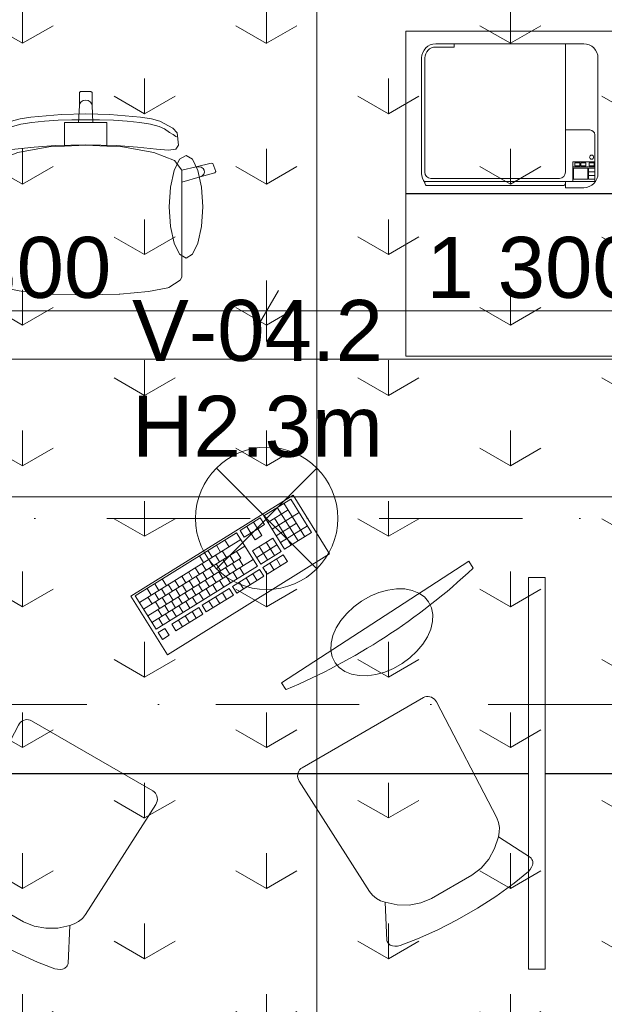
# Model space of a CAD drawing. Header units: millimetres. Extents: x -2532 to 181134, y -4151 to 53885.
# Tile 50 of 165: x 11993 to 13432, y 10108 to 12529. Entities that reach past the tile are written whole.
import ezdxf
from ezdxf.enums import TextEntityAlignment as Align

# ---------------------------------------------------------------- set-up
doc = ezdxf.new("R2010")
doc.units = ezdxf.units.MM
doc.header["$MEASUREMENT"] = 0
doc.linetypes.add('Dot & Dashed', pattern=[670.277762, 352.777767, -176.388884, 0, -141.111112])
for name, color, linetype in [('AR - Mööbel', 7, 'Continuous'), ('AR - Teljed', 7, 'Continuous'), ('New_SA - ripplaed', 7, 'Continuous'), ('SA - tähistused - valgustus', 7, 'Continuous'), ('SA - valgustid', 7, 'Continuous')]:
    doc.layers.add(name, color=color, linetype=linetype)
for name, color, linetype, lineweight in [('AR - Mööbel_Pen_No__221', 252, 'Continuous', 13), ('AR - Mööbel_Pen_No__4', 8, 'Continuous', 13), ('AR - Teljed_Pen_No__4', 8, 'Continuous', 13), ('New_SA - ripplaed_Pen_No__207', 5, 'Continuous', 9), ('SA - tähistused - valgustus_Pen_No__105', 30, 'Continuous', 5), ('SA - valgustid_Pen_No__105', 30, 'Continuous', 5)]:
    doc.layers.add(name, color=color, linetype=linetype, lineweight=lineweight)
doc.styles.add('GENERATED_STYLE_1', font='txt')
doc.styles.add('GENERATED_STYLE_3', font='txt')
doc.dimstyles.new('GENERATED_STYLE__2', dxfattribs={"dimtxt": 150, "dimasz": 76, "dimexe": 0.18, "dimexo": 0.0625, "dimgap": 0.09, "dimtad": 1, "dimtih": 1, "dimtoh": 1, "dimdec": 0, "dimzin": 0, "dimdsep": 46, "dimtxsty": 'GENERATED_STYLE_3', "dimblk": 'ARROWHEAD_2', "dimblk1": 'ARROWHEAD_2', "dimblk2": 'ARROWHEAD_2', "dimcen": 0.09, "dimse1": 1, "dimse2": 1, "dimclrd": 256, "dimclre": 256, "dimclrt": 256, "dimadec": 0, "dimazin": 0, "dimtfac": 1, "dimtdec": 4, "dimtmove": 0, "dimatfit": 3, "dimfxl": 0, "dimtolj": 1, "dimtzin": 0, "dimarcsym": 0})
pattern_1 = [(90, (0, 0), (-600, 0), [86.603, -259.808]), (90, (300, 173.2), (-600, 0), [86.603, -259.808]), (30, (0, 0), (-300, 519.615), [86.603, -259.808]), (30, (0, 346.4), (-300, 519.615), [86.603, -259.808]), (150, (0, 0), (300, 519.615), [86.603, -259.808]), (150, (0, 346.4), (300, 519.615), [86.603, -259.808])]

# ---------------------------------------------------------------- blocks, each defined once
blk = doc.blocks.new('Slab_123_1', base_point=(11524.7, 9555.5))
at = {"layer": 'New_SA - ripplaed_Pen_No__207', "linetype": 'Continuous'}
h = blk.add_hatch(dxfattribs=at)
h.set_pattern_fill('Grass_0001', color=256, style=0, pattern_type=2)
h.set_pattern_definition(pattern_1)
h.paths.add_polyline_path([(11524.7, 9555.5), (12724.7, 9555.5), (12724.7, 11355.5), (11524.7, 11355.5)])
at = {"layer": 'New_SA - ripplaed_Pen_No__207', "linetype": 'Continuous', "flags": 128}
blk.add_lwpolyline([(11524.7, 9555.5), (12724.7, 9555.5), (12724.7, 11355.5), (11524.7, 11355.5)], close=True, dxfattribs=at)
blk = doc.blocks.new('Slab_124_1', base_point=(12724.7, 9555.5))
at = {"layer": 'New_SA - ripplaed_Pen_No__207', "linetype": 'Continuous'}
h = blk.add_hatch(dxfattribs=at)
h.set_pattern_fill('Grass_0001', color=256, style=0, pattern_type=2)
h.set_pattern_definition(pattern_1)
h.paths.add_polyline_path([(12724.7, 9555.5), (13924.7, 9555.5), (13924.7, 11355.5), (12724.7, 11355.5)])
at = {"layer": 'New_SA - ripplaed_Pen_No__207', "linetype": 'Continuous', "flags": 128}
blk.add_lwpolyline([(12724.7, 9555.5), (13924.7, 9555.5), (13924.7, 11355.5), (12724.7, 11355.5)], close=True, dxfattribs=at)
blk = doc.blocks.new('Slab_129_1', base_point=(11524.7, 11355.5))
at = {"layer": 'New_SA - ripplaed_Pen_No__207', "linetype": 'Continuous'}
h = blk.add_hatch(dxfattribs=at)
h.set_pattern_fill('Grass_0001', color=256, style=0, pattern_type=2)
h.set_pattern_definition(pattern_1)
h.paths.add_polyline_path([(11524.7, 11355.5), (12724.7, 11355.5), (12724.7, 13155.5), (11524.7, 13155.5)])
at = {"layer": 'New_SA - ripplaed_Pen_No__207', "linetype": 'Continuous', "flags": 128}
blk.add_lwpolyline([(11524.7, 11355.5), (12724.7, 11355.5), (12724.7, 13155.5), (11524.7, 13155.5)], close=True, dxfattribs=at)
blk = doc.blocks.new('Slab_130_1', base_point=(12724.7, 11355.5))
at = {"layer": 'New_SA - ripplaed_Pen_No__207', "linetype": 'Continuous'}
h = blk.add_hatch(dxfattribs=at)
h.set_pattern_fill('Grass_0001', color=256, style=0, pattern_type=2)
h.set_pattern_definition(pattern_1)
h.paths.add_polyline_path([(12724.7, 11355.5), (13924.7, 11355.5), (13924.7, 13155.5), (12724.7, 13155.5)])
at = {"layer": 'New_SA - ripplaed_Pen_No__207', "linetype": 'Continuous', "flags": 128}
blk.add_lwpolyline([(12724.7, 11355.5), (13924.7, 11355.5), (13924.7, 13155.5), (12724.7, 13155.5)], close=True, dxfattribs=at)
blk = doc.blocks.new('Underdesk Drawer 22')
at = {"layer": 'AR - Mööbel_Pen_No__4', "linetype": 'Continuous'}
for p, q in [((400, 600), (0, 600)), ((0, 600), (0, 0)), ((400, 0), (400, 600)), ((0, 0), (400, 0))]:
    blk.add_line(p, q, dxfattribs=at)
blk = doc.blocks.new('Standard grid marker')
at = {"layer": 'AR - Teljed_Pen_No__4', "linetype": 'Dot & Dashed'}
blk.add_line((1000, 0), (44867.9, 0), dxfattribs=at)
at = {"layer": 'AR - Teljed_Pen_No__4', "style": 'GENERATED_STYLE_1'}
for tag, p in [('AC_MarkerText_1_0', (-300, 14.3)), ('AC_MarkerText_1_1', (46167.9, 14.3))]:
    blk.add_attdef(tag, text='', height=250, dxfattribs=at).set_placement(p, align=Align.MIDDLE_CENTER)
blk = doc.blocks.new('Chair 03 22')
at = {"layer": 'AR - Mööbel_Pen_No__4', "linetype": 'Continuous'}
for p, q in [((122.8, 512.5), (67.7, 506.5)), ((176.3, 515), (122.8, 512.5)), ((233.7, 515), (176.3, 515)), ((287.2, 512.5), (233.7, 515)), ((342.3, 506.5), (287.2, 512.5)), ((2.6, 486.3), (1.4, 483.7)), ((4.1, 488.7), (2.6, 486.3)), ((6, 490.8), (4.1, 488.7)), ((10.9, 494.5), (6, 490.8)), ((16.4, 497.1), (10.9, 494.5)), ((22.8, 499.4), (16.4, 497.1)), ((67.7, 506.5), (22.8, 499.4)), ((387.2, 499.4), (342.3, 506.5)), ((393.6, 497.1), (387.2, 499.4)), ((399.1, 494.5), (393.6, 497.1)), ((404, 490.8), (399.1, 494.5)), ((405.9, 488.7), (404, 490.8)), ((407.4, 486.3), (405.9, 488.7)), ((408.6, 483.7), (407.4, 486.3)), ((0.7, 480.9), (0.4, 478)), ((0.4, 478), (0.5, 475)), ((0.5, 475), (1.1, 472.2)), ((1.4, 483.7), (0.7, 480.9)), ((1.1, 472.2), (44.2, 389)), ((365.8, 389), (408.9, 472.2)), ((409.3, 480.9), (408.6, 483.7)), ((408.9, 472.2), (409.5, 475)), ((409.6, 478), (409.3, 480.9)), ((409.5, 475), (409.6, 478)), ((147.5, 438), (119, 434.1)), ((119, 434.1), (147.5, 438)), ((262.5, 438), (147.5, 438)), ((147.5, 438), (147.5, 438)), ((147.5, 438), (147.5, 438)), ((147.5, 438), (262.5, 438)), ((291, 434.1), (262.5, 438)), ((262.5, 438), (291, 434.1)), ((91.7, 424.3), (66.5, 409.2)), ((66.5, 409.2), (91.7, 424.3)), ((119, 434.1), (91.7, 424.3)), ((91.7, 424.3), (119, 434.1)), ((318.3, 424.3), (291, 434.1)), ((291, 434.1), (318.3, 424.3)), ((343.5, 409.2), (318.3, 424.3)), ((318.3, 424.3), (343.5, 409.2)), ((44.2, 389), (36.5, 380.1)), ((66.5, 409.2), (44.2, 389)), ((44.2, 389), (66.5, 409.2)), ((365.8, 389), (343.5, 409.2)), ((343.5, 409.2), (365.8, 389)), ((373.5, 380.1), (365.8, 389)), ((30.4, 369.8), (26.2, 358.4)), ((36.5, 380.1), (30.4, 369.8)), ((379.6, 369.8), (373.5, 380.1)), ((383.8, 358.4), (379.6, 369.8)), ((23.9, 346.3), (9.8, 25.4)), ((26.2, 358.4), (23.9, 346.3)), ((386.1, 346.3), (383.8, 358.4)), ((400.2, 25.4), (386.1, 346.3)), ((9.8, 25.4), (10.1, 21)), ((399.9, 21), (400.2, 25.4)), ((10.1, 21), (11.2, 16.7)), ((11.2, 16.7), (12.8, 12.7)), ((12.8, 12.7), (15.1, 9.1)), ((15.1, 9.1), (17.9, 6)), ((17.9, 6), (21.2, 3.4)), ((21.2, 3.4), (24.7, 1.5)), ((24.7, 1.5), (28.6, 0.4)), ((28.6, 0.4), (32.5, 0)), ((32.5, 0), (377.5, 0)), ((377.5, 0), (381.4, 0.4)), ((381.4, 0.4), (385.3, 1.5)), ((385.3, 1.5), (388.8, 3.4)), ((388.8, 3.4), (392.1, 6)), ((392.1, 6), (394.9, 9.1)), ((394.9, 9.1), (397.2, 12.7)), ((397.2, 12.7), (398.8, 16.7)), ((398.8, 16.7), (399.9, 21))]:
    blk.add_line(p, q, dxfattribs=at)
blk = doc.blocks.new('Copier Desktop 22')
at = {"layer": 'AR - Mööbel_Pen_No__4', "linetype": 'Continuous'}
for p, q in [((399, 354), (35, 354)), ((80, 354), (80, 38)), ((354, 346), (354, 354)), ((399, 346), (354, 346)), ((0, 319), (0, 35)), ((426, 38), (426, 319)), ((434, 35), (434, 319)), ((8, 12.7), (8, 130)), ((20, 142), (80, 142)), ((8, 64), (62, 64)), ((8, 51), (62, 51)), ((22, 61.5), (9.5, 61.5)), ((9.5, 61.5), (9.5, 53.5)), ((9.5, 53.5), (22, 53.5)), ((22, 53.5), (22, 61.5)), ((42, 61.5), (30, 61.5)), ((30, 61.5), (30, 53.5)), ((30, 53.5), (42, 53.5)), ((42, 53.5), (42, 61.5)), ((57, 61.5), (45, 61.5)), ((45, 61.5), (45, 53.5)), ((45, 53.5), (57, 53.5)), ((57, 53.5), (57, 61.5)), ((62, 15), (62, 64)), ((23, 48), (8, 48)), ((8, 48), (8, 21)), ((8, 39), (23, 39)), ((8, 30), (23, 30)), ((23, 21), (23, 48)), ((60, 48), (25, 48)), ((25, 48), (25, 21)), ((60, 21), (60, 48)), ((8, 21), (23, 21)), ((8, 15), (80, 15)), ((25, 21), (60, 21)), ((35, 0), (80, 0)), ((80, 0), (80, 15)), ((80, 15), (426, 15)), ((80, 15), (80, 11)), ((426, 15), (80, 15)), ((86, 5), (420, 5)), ((95, 23), (411, 23)), ((426, 15), (426, 12.7)), ((426, 11), (426, 15))]:
    blk.add_line(p, q, dxfattribs=at)
blk.add_circle((15.8, 75), 5, dxfattribs=at)
for centre, radius, start, end in [((35, 319), 35, 90, 180), ((399, 319), 35, 0, 90), ((399, 319), 27, 0, 90), ((20, 130), 12, 90, 180), ((35, 35), 35, 180, 270), ((95, 38), 15, 180, 270), ((411, 38), 15, 270, 0), ((399, 35), 35, 320.4823, 0), ((86, 11), 6, 180, 270), ((420, 11), 6, 270, 0)]:
    blk.add_arc(centre, radius, start, end, dxfattribs=at)
blk = doc.blocks.new('Monitor (LCD) 22')
at = {"layer": 'AR - Mööbel_Pen_No__4', "linetype": 'Continuous'}
for p, q in [((205.9, 170.8), (186.3, 161.6)), ((227.6, 177.5), (205.9, 170.8)), ((250.7, 181.7), (227.6, 177.5)), ((274.6, 183.1), (250.7, 181.7)), ((298.4, 181.7), (274.6, 183.1)), ((321.5, 177.5), (298.4, 181.7)), ((343.2, 170.8), (321.5, 177.5)), ((362.8, 161.6), (343.2, 170.8)), ((169.4, 150.4), (155.7, 137.3)), ((186.3, 161.6), (169.4, 150.4)), ((379.8, 150.4), (362.8, 161.6)), ((393.5, 137.3), (379.8, 150.4)), ((145.6, 122.8), (139.4, 107.4)), ((155.7, 137.3), (145.6, 122.8)), ((403.6, 122.8), (393.5, 137.3)), ((409.8, 107.4), (403.6, 122.8)), ((139.4, 107.4), (137.3, 91.5)), ((411.9, 91.5), (409.8, 107.4)), ((0, 81.5), (0, 61.5)), ((137.3, 91.5), (139.4, 75.6)), ((139.4, 75.6), (145.6, 60.2)), ((403.6, 60.2), (409.8, 75.6)), ((409.8, 75.6), (411.9, 91.5)), ((549.2, 61.5), (549.2, 81.5)), ((0, 61.5), (549.2, 61.5)), ((145.6, 60.2), (155.7, 45.8)), ((393.5, 45.8), (403.6, 60.2)), ((155.7, 45.8), (169.4, 32.7)), ((169.4, 32.7), (186.3, 21.4)), ((362.8, 21.4), (379.8, 32.7)), ((379.8, 32.7), (393.5, 45.8)), ((186.3, 21.4), (205.9, 12.3)), ((205.9, 12.3), (227.6, 5.5)), ((227.6, 5.5), (250.7, 1.4)), ((250.7, 1.4), (274.6, 0)), ((274.6, 0), (298.4, 1.4)), ((298.4, 1.4), (321.5, 5.5)), ((321.5, 5.5), (343.2, 12.3)), ((343.2, 12.3), (362.8, 21.4))]:
    blk.add_line(p, q, dxfattribs=at)
for start, end in [(90, 100.1068), (79.8932, 90)]:
    blk.add_arc((274.6, -1458.9), 1564.7, start, end, dxfattribs=at)
blk = doc.blocks.new('Keyboard 22')
at = {"layer": 'AR - Mööbel_Pen_No__4', "linetype": 'Continuous'}
for p, q in [((0, 170), (0, 0)), ((470, 170), (0, 170)), ((470, 0), (470, 170)), ((29.4, 130.9), (9.8, 130.9)), ((9.8, 130.9), (9.8, 111.5)), ((29.4, 111.5), (29.4, 130.9)), ((127.3, 130.9), (49, 130.9)), ((49, 130.9), (49, 111.5)), ((68.5, 111.5), (68.5, 130.9)), ((88.1, 111.5), (88.1, 130.9)), ((107.7, 111.5), (107.7, 130.9)), ((127.3, 111.5), (127.3, 130.9)), ((215.4, 130.9), (137.1, 130.9)), ((137.1, 130.9), (137.1, 111.5)), ((156.7, 111.5), (156.7, 130.9)), ((176.2, 111.5), (176.2, 130.9)), ((195.8, 111.5), (195.8, 130.9)), ((215.4, 111.5), (215.4, 130.9)), ((303.5, 130.9), (225.2, 130.9)), ((225.2, 130.9), (225.2, 111.5)), ((244.8, 111.5), (244.8, 130.9)), ((264.4, 111.5), (264.4, 130.9)), ((284, 111.5), (284, 130.9)), ((303.5, 111.5), (303.5, 130.9)), ((372.1, 130.9), (313.3, 130.9)), ((313.3, 130.9), (313.3, 111.5)), ((332.9, 111.5), (332.9, 130.9)), ((352.5, 111.5), (352.5, 130.9)), ((372.1, 111.5), (372.1, 130.9)), ((9.8, 111.5), (29.4, 111.5)), ((303.5, 101.8), (9.8, 101.8)), ((9.8, 101.8), (9.8, 4.8)), ((29.4, 82.4), (29.4, 101.8)), ((49, 111.5), (127.3, 111.5)), ((49, 82.4), (49, 101.8)), ((68.5, 82.4), (68.5, 101.8)), ((88.1, 82.4), (88.1, 101.8)), ((107.7, 82.4), (107.7, 101.8)), ((127.3, 82.4), (127.3, 101.8)), ((137.1, 111.5), (215.4, 111.5)), ((146.9, 82.4), (146.9, 101.8)), ((166.5, 82.4), (166.5, 101.8)), ((186, 82.4), (186, 101.8)), ((205.6, 82.4), (205.6, 101.8)), ((225.2, 111.5), (303.5, 111.5)), ((225.2, 82.4), (225.2, 101.8)), ((244.8, 82.4), (244.8, 101.8)), ((264.4, 82.4), (264.4, 101.8)), ((303.5, 4.8), (303.5, 101.8)), ((313.3, 111.5), (372.1, 111.5)), ((372.1, 101.8), (313.3, 101.8)), ((313.3, 101.8), (313.3, 63)), ((332.9, 63), (332.9, 101.8)), ((352.5, 63), (352.5, 101.8)), ((372.1, 63), (372.1, 101.8)), ((460.2, 101.8), (381.9, 101.8)), ((381.9, 101.8), (381.9, 4.8)), ((401.5, 24.2), (401.5, 101.8)), ((421, 4.8), (421, 101.8)), ((440.6, 4.8), (440.6, 101.8)), ((460.2, 4.8), (460.2, 101.8)), ((9.8, 82.4), (303.5, 82.4)), ((39.2, 63), (39.2, 82.4)), ((58.8, 63), (58.8, 82.4)), ((78.3, 63), (78.3, 82.4)), ((97.9, 63), (97.9, 82.4)), ((117.5, 63), (117.5, 82.4)), ((137.1, 63), (137.1, 82.4)), ((156.7, 63), (156.7, 82.4)), ((176.2, 63), (176.2, 82.4)), ((195.8, 63), (195.8, 82.4)), ((215.4, 63), (215.4, 82.4)), ((235, 63), (235, 82.4)), ((254.6, 63), (254.6, 82.4)), ((274.2, 63), (274.2, 82.4)), ((313.3, 82.4), (372.1, 82.4)), ((381.9, 82.4), (460.2, 82.4)), ((9.8, 63), (279.1, 63)), ((44.1, 43.6), (44.1, 63)), ((63.6, 43.6), (63.6, 63)), ((83.2, 43.6), (83.2, 63)), ((102.8, 43.6), (102.8, 63)), ((122.4, 43.6), (122.4, 63)), ((142, 43.6), (142, 63)), ((161.6, 43.6), (161.6, 63)), ((181.1, 43.6), (181.1, 63)), ((200.7, 43.6), (200.7, 63)), ((220.3, 43.6), (220.3, 63)), ((239.9, 43.6), (239.9, 63)), ((259.5, 43.6), (259.5, 63)), ((279.1, 43.6), (279.1, 63)), ((313.3, 63), (372.1, 63)), ((381.9, 63), (440.6, 63)), ((9.8, 43.6), (303.5, 43.6)), ((9.8, 24.2), (303.5, 24.2)), ((34.3, 24.2), (34.3, 43.6)), ((44.1, 4.8), (44.1, 24.2)), ((53.9, 24.2), (53.9, 43.6)), ((66.1, 4.8), (66.1, 24.2)), ((73.4, 24.2), (73.4, 43.6)), ((88.1, 4.8), (88.1, 24.2)), ((93, 24.2), (93, 43.6)), ((112.6, 24.2), (112.6, 43.6)), ((132.2, 24.2), (132.2, 43.6)), ((151.8, 24.2), (151.8, 43.6)), ((171.4, 24.2), (171.4, 43.6)), ((190.9, 24.2), (190.9, 43.6)), ((195.8, 4.8), (195.8, 24.2)), ((210.5, 24.2), (210.5, 43.6)), ((220.3, 4.8), (220.3, 24.2)), ((230.1, 24.2), (230.1, 43.6)), ((244.8, 4.8), (244.8, 24.2)), ((249.7, 24.2), (249.7, 43.6)), ((269.3, 4.8), (269.3, 24.2)), ((332.9, 24.2), (313.3, 24.2)), ((313.3, 24.2), (313.3, 4.8)), ((352.5, 43.6), (332.9, 43.6)), ((332.9, 43.6), (332.9, 24.2)), ((332.9, 4.8), (332.9, 24.2)), ((332.9, 24.2), (352.5, 24.2)), ((352.5, 24.2), (352.5, 43.6)), ((372.1, 24.2), (352.5, 24.2)), ((352.5, 4.8), (352.5, 24.2)), ((372.1, 4.8), (372.1, 24.2)), ((381.9, 43.6), (460.2, 43.6)), ((381.9, 24.2), (440.6, 24.2)), ((0, 0), (470, 0)), ((9.8, 4.8), (303.5, 4.8)), ((313.3, 4.8), (372.1, 4.8)), ((381.9, 4.8), (460.2, 4.8))]:
    blk.add_line(p, q, dxfattribs=at)
blk = doc.blocks.new('EM-21 teenindussaali lett uus')
at = {"layer": 'AR - Mööbel_Pen_No__221', "linetype": 'Continuous'}
for p, q in [((1580, 1400.9), (0, 1400.9)), ((3220, 1400.9), (1580, 1400.9)), ((1580, 501), (1580, 900)), ((1580, 900), (1620, 900)), ((1580, 0), (1580, 900)), ((1620, 0), (1620, 900)), ((1620, 506.3), (1620, 900)), ((1580, 680.9), (1580, 650.9)), ((1620, 474.6), (1620, 699.4)), ((1580, 506.3), (1580, 650.9)), ((1580, 474.6), (1580, 501)), ((1580, 469), (1580, 474.6)), ((1580, 463.8), (1580, 469)), ((1580, 459), (1580, 463.8)), ((1580, 455), (1580, 459)), ((1580, 451.9), (1580, 455)), ((1620, 469), (1620, 474.6)), ((1620, 463.8), (1620, 469)), ((1620, 459), (1620, 463.8)), ((1620, 455), (1620, 459)), ((1620, 451.9), (1620, 455)), ((1580, 449.4), (0, 449.4)), ((1580, 449), (0, 449)), ((1580, 449.9), (1580, 451.9)), ((1580, 449), (1580, 449.9)), ((1620, 449.9), (1620, 451.9)), ((1620, 449), (1620, 449.9)), ((3220, 449.4), (1620, 449.4)), ((3220, 449), (1620, 449)), ((1580, 0), (1620, 0))]:
    blk.add_line(p, q, dxfattribs=at)
blk = doc.blocks.new('Office Chair 06 22')
at = {"layer": 'AR - Mööbel_Pen_No__4', "linetype": 'Continuous'}
for p, q in [((304.4, 497.5), (307.5, 500)), ((304.4, 466.2), (304.4, 497.5)), ((307.5, 500), (320, 500)), ((332.5, 500), (320, 500)), ((335.6, 497.5), (332.5, 500)), ((335.6, 466.2), (335.6, 497.5)), ((302.6, 423.9), (304.4, 466.2)), ((304.4, 466.2), (305.6, 471)), ((305.6, 471), (309, 475.2)), ((309, 475.2), (314, 477.9)), ((314, 477.9), (320, 478.9)), ((326, 477.9), (320, 478.9)), ((331, 475.2), (326, 477.9)), ((334.4, 471), (331, 475.2)), ((335.6, 466.2), (334.4, 471)), ((337.4, 423.9), (335.6, 466.2)), ((158.4, 433.3), (185.1, 437.4)), ((185.1, 437.4), (260.6, 443.3)), ((260.6, 443.3), (320, 445.1)), ((379.4, 443.3), (320, 445.1)), ((454.9, 437.4), (379.4, 443.3)), ((481.6, 433.3), (454.9, 437.4)), ((105.7, 410.1), (137.8, 427.1)), ((139.5, 414.6), (125.9, 408.1)), ((137.8, 427.1), (158.4, 433.3)), ((160.5, 419.9), (139.5, 414.6)), ((187.3, 424.1), (160.5, 419.9)), ((218.3, 427.3), (187.3, 424.1)), ((251.8, 429.4), (218.3, 427.3)), ((286.2, 430.6), (251.8, 429.4)), ((268.1, 398.6), (268.1, 423.9)), ((268.1, 423.9), (302.6, 423.9)), ((320, 431), (286.2, 430.6)), ((302.6, 423.9), (320, 423.9)), ((320, 431), (353.8, 430.6)), ((337.4, 423.9), (320, 423.9)), ((371.9, 423.9), (337.4, 423.9)), ((353.8, 430.6), (388.2, 429.4)), ((371.9, 398.6), (371.9, 423.9)), ((388.2, 429.4), (421.7, 427.3)), ((421.7, 427.3), (452.7, 424.1)), ((452.7, 424.1), (479.5, 419.9)), ((479.5, 419.9), (500.5, 414.6)), ((502.2, 427.1), (481.6, 433.3)), ((500.5, 414.6), (514.1, 408.1)), ((534.3, 410.1), (502.2, 427.1)), ((91.5, 368.4), (94.9, 399)), ((98, 390), (94.2, 387.8)), ((94.9, 399), (105.7, 410.1)), ((104.5, 394.4), (98, 390)), ((113.8, 399.6), (104.5, 394.4)), ((125.9, 408.1), (113.8, 399.6)), ((268.1, 365.8), (268.1, 398.6)), ((371.9, 365.8), (371.9, 398.6)), ((514.1, 408.1), (526.2, 399.6)), ((526.2, 399.6), (535.5, 394.4)), ((545.1, 399), (534.3, 410.1)), ((535.5, 394.4), (542, 390)), ((542, 390), (545.8, 387.8)), ((548.5, 368.4), (545.1, 399)), ((98.4, 358.6), (91.5, 368.4)), ((152.7, 350.3), (229.4, 363.8)), ((245.4, 367.1), (192.8, 363.1)), ((229.4, 363.8), (268.1, 365.8)), ((320, 369.1), (245.4, 367.1)), ((268.1, 365.8), (320, 368.5)), ((320, 369.1), (394.6, 367.1)), ((371.9, 365.8), (320, 368.5)), ((410.6, 363.8), (371.9, 365.8)), ((394.6, 367.1), (447.2, 363.1)), ((487.3, 350.3), (410.6, 363.8)), ((541.6, 358.6), (548.5, 368.4)), ((57.4, 333.6), (73.3, 343.2)), ((73.3, 343.2), (89.2, 333.6)), ((116.2, 356), (98.4, 358.6)), ((101.3, 330.2), (152.7, 350.3)), ((146, 358.2), (116.2, 356)), ((192.8, 363.1), (146, 358.2)), ((447.2, 363.1), (494, 358.2)), ((538.7, 330.2), (487.3, 350.3)), ((494, 358.2), (523.8, 356)), ((523.8, 356), (541.6, 358.6)), ((566.7, 343.2), (550.8, 333.6)), ((582.6, 333.6), (566.7, 343.2)), ((0, 303.5), (7.7, 322.8)), ((7.7, 322.8), (11.6, 324.4)), ((11.6, 324.4), (48.2, 314.8)), ((36.3, 314), (42.1, 315.3)), ((42.1, 315.3), (48.2, 314.8)), ((43.9, 306.2), (57.4, 333.6)), ((83.5, 306.5), (101.3, 330.2)), ((89.2, 333.6), (102.7, 306.2)), ((550.8, 333.6), (537.3, 306.2)), ((556.5, 306.5), (538.7, 330.2)), ((596.1, 306.2), (582.6, 333.6)), ((628.4, 324.4), (591.8, 314.8)), ((597.9, 315.3), (591.8, 314.8)), ((603.7, 314), (597.9, 315.3)), ((632.3, 322.8), (628.4, 324.4)), ((640, 303.5), (632.3, 322.8)), ((2, 300.3), (0, 303.5)), ((38.6, 290.6), (2, 300.3)), ((27.8, 301.7), (28.6, 306.6)), ((29.5, 296.9), (27.8, 301.7)), ((28.6, 306.6), (31.5, 310.9)), ((33.3, 293.1), (29.5, 296.9)), ((31.5, 310.9), (36.3, 314)), ((38.6, 290.6), (33.3, 293.1)), ((34.9, 265.2), (43.9, 306.2)), ((83.3, 277.3), (38.6, 290.6)), ((48.2, 314.8), (83.5, 306.5)), ((83.3, 306.4), (83.5, 306.5)), ((83.3, 306.4), (83.3, 277.3)), ((102.7, 306.2), (111.7, 265.2)), ((537.3, 306.2), (528.3, 265.2)), ((591.8, 314.8), (556.5, 306.5)), ((556.7, 306.4), (556.5, 306.5)), ((556.7, 306.4), (556.7, 277.3)), ((556.7, 277.3), (601.4, 290.6)), ((605.1, 265.2), (596.1, 306.2)), ((601.4, 290.6), (638, 300.3)), ((601.4, 290.6), (606.7, 293.1)), ((608.5, 310.9), (603.7, 314)), ((606.7, 293.1), (610.5, 296.9)), ((611.4, 306.6), (608.5, 310.9)), ((610.5, 296.9), (612.2, 301.7)), ((612.2, 301.7), (611.4, 306.6)), ((638, 300.3), (640, 303.5)), ((83.3, 100.1), (83.3, 277.3)), ((556.7, 100.1), (556.7, 277.3)), ((31.7, 216.9), (34.9, 265.2)), ((111.7, 265.2), (114.8, 216.9)), ((528.3, 265.2), (525.2, 216.9)), ((608.3, 216.9), (605.1, 265.2)), ((34.9, 168.6), (31.7, 216.9)), ((114.8, 216.9), (111.7, 168.6)), ((525.2, 216.9), (528.3, 168.6)), ((605.1, 168.6), (608.3, 216.9)), ((43.9, 127.6), (34.9, 168.6)), ((111.7, 168.6), (102.7, 127.6)), ((528.3, 168.6), (537.3, 127.6)), ((596.1, 127.6), (605.1, 168.6)), ((57.4, 100.2), (43.9, 127.6)), ((102.7, 127.6), (89.2, 100.2)), ((537.3, 127.6), (550.8, 100.2)), ((582.6, 100.2), (596.1, 127.6)), ((73.3, 90.6), (57.4, 100.2)), ((89.2, 100.2), (73.3, 90.6)), ((83.3, 69.6), (83.3, 100.1)), ((550.8, 100.2), (566.7, 90.6)), ((556.7, 69.6), (556.7, 100.1)), ((566.7, 90.6), (582.6, 100.2)), ((83.3, 43.3), (83.3, 69.6)), ((556.7, 43.3), (556.7, 69.6)), ((88, 36), (83.3, 43.3)), ((115.7, 18), (88, 36)), ((524.3, 18), (552, 36)), ((552, 36), (556.7, 43.3)), ((117.9, 17.3), (115.7, 18)), ((165.3, 8.2), (117.9, 17.3)), ((236.3, 2.2), (165.3, 8.2)), ((237.4, 2.1), (236.3, 2.2)), ((320, 0), (237.4, 2.1)), ((320, 0), (402.6, 2.1)), ((402.6, 2.1), (403.7, 2.2)), ((403.7, 2.2), (474.7, 8.2)), ((474.7, 8.2), (522.1, 17.3)), ((522.1, 17.3), (524.3, 18))]:
    blk.add_line(p, q, dxfattribs=at)
blk = doc.blocks.new('Pendant Lamp 22')
at = {"layer": 'SA - valgustid_Pen_No__105', "linetype": 'Continuous'}
for p, q in [((-123.7, 123.7), (123.7, -123.7)), ((-123.7, -123.7), (123.7, 123.7))]:
    blk.add_line(p, q, dxfattribs=at)
for start, end in [(0, 180), (180, 0)]:
    blk.add_arc((0, 0), 175, start, end, dxfattribs=at)
blk = doc.blocks.new('*D2317')
at = {"layer": 'SA - tähistused - valgustus_Pen_No__105', "linetype": 'Continuous'}
for p, q in [((11300.9, 11738), (11300.9, 11888)), ((12600.9, 11738), (12600.9, 11888)), ((11329.8, 11863), (11272, 11763)), ((12629.8, 11863), (12572, 11763)), ((11300.9, 11813), (12600.9, 11813))]:
    blk.add_line(p, q, dxfattribs=at)
at = {"layer": 'SA - tähistused - valgustus_Pen_No__105', "insert": (11694.4, 11843), "char_height": 150, "attachment_point": 7, "style": 'GENERATED_STYLE_3'}
blk.add_mtext('\\A1;{\\pql;\\fArial|b0|i0|c0|p34;1\xa0300}', dxfattribs=at)
blk = doc.blocks.new('ARROWHEAD_2')
at = {"linetype": 'Continuous'}
for p, q in [((-0.378, -0.655), (0.378, 0.655)), ((0, 0), (-1, 0))]:
    blk.add_line(p, q, dxfattribs=at)
blk = doc.blocks.new('*D2318')
at = {"layer": 'SA - tähistused - valgustus_Pen_No__105', "linetype": 'Continuous'}
for p, q in [((12600.9, 11738), (12600.9, 11888)), ((13900.9, 11738), (13900.9, 11888)), ((12629.8, 11863), (12572, 11763)), ((13929.8, 11863), (13872, 11763)), ((12600.9, 11813), (13900.9, 11813))]:
    blk.add_line(p, q, dxfattribs=at)
at = {"layer": 'SA - tähistused - valgustus_Pen_No__105', "insert": (12994.4, 11843), "char_height": 150, "attachment_point": 7, "style": 'GENERATED_STYLE_3'}
blk.add_mtext('\\A1;{\\pql;\\fArial|b0|i0|c0|p34;1\xa0300}', dxfattribs=at)
blk = doc.blocks.new('Label_219_1', base_point=(12600.9, 11302.8))
at = {"layer": 'SA - tähistused - valgustus_Pen_No__105', "char_height": 150, "attachment_point": 1, "style": 'GENERATED_STYLE_3'}
for s, insert in [('\\A1;{\\pql;\\pt0,105000;\\fArial|b0|i0|c0|p34;V-04.2\\fArial|b0|i0|c0|p34;\\A1{\\H.66x;\\S^  ;}\\fArial|b0|i0|c0|p34;\\fArial|b0|i0|c0|p34;\\A1{\\H.66x;\\S^  ;}\\fArial|b0|i0|c0|p34; \\fArial|b0|i0|c0|p34;\\fArial|b0|i0|c0|p34;\\fArial|b0|i0|c0|p34;\\fArial|b0|i0|c0|p34;\\fArial|b0|i0|c0|p34;\\fArial|b0|i0|c0|p34;\\fArial|b0|i0|c0|p34;\\fArial|b0|i0|c0|p34;\\fArial|b0|i0|c0|p34;\\fArial|b0|i0|c0|p34;\\fArial|b0|i0|c0|p34;\\fArial|b0|i0|c0|p34;\\fArial|b0|i0|c0|p34;\\fArial|b0|i0|c0|p34;\\fArial|b0|i0|c0|p34;\\fArial|b0|i0|c0|p34;\\fArial|b0|i0|c0|p34;\\fArial|b0|i0|c0|p34;\\fArial|b0|i0|c0|p34;\\fArial|b0|i0|c0|p34;\\fArial|b0|i0|c0|p34;\\fArial|b0|i0|c0|p34;\\fArial|b0|i0|c0|p34;\\fArial|b0|i0|c0|p34;\\fArial|b0|i0|c0|p34;\\fArial|b0|i0|c0|p34;\\fArial|b0|i0|c0|p34;\\fArial|b0|i0|c0|p34;\\fArial|b0|i0|c0|p34;\\fArial|b0|i0|c0|p34;\\fArial|b0|i0|c0|p34;\\fArial|b0|i0|c0|p34;\\fArial|b0|i0|c0|p34;\\fArial|b0|i0|c0|p34;\\fArial|b0|i0|c0|p34;\\fArial|b0|i0|c0|p34;\\fArial|b0|i0|c0|p34;\\fArial|b0|i0|c0|p34;\\fArial|b0|i0|c0|p34;\\fArial|b0|i0|c0|p34;\\fArial|b0|i0|c0|p34;\\fArial|b0|i0|c0|p34;\\fArial|b0|i0|c0|p34;}', (12269.7, 11840)), ('\\A1;{\\pql;\\pt0,105000;\\fArial|b0|i0|c0|p34;H2.3m \\fArial|b0|i0|c0|p34;\\A1{\\H.66x;\\S^  ;}\\fArial|b0|i0|c0|p34;\\fArial|b0|i0|c0|p34;\\A1{\\H.66x;\\S^  ;}\\fArial|b0|i0|c0|p34;\\fArial|b0|i0|c0|p34;\\fArial|b0|i0|c0|p34;\\fArial|b0|i0|c0|p34;\\fArial|b0|i0|c0|p34;\\fArial|b0|i0|c0|p34;\\fArial|b0|i0|c0|p34;\\fArial|b0|i0|c0|p34;\\fArial|b0|i0|c0|p34;\\fArial|b0|i0|c0|p34;\\fArial|b0|i0|c0|p34;\\fArial|b0|i0|c0|p34;\\fArial|b0|i0|c0|p34;\\fArial|b0|i0|c0|p34;\\fArial|b0|i0|c0|p34;\\fArial|b0|i0|c0|p34;\\fArial|b0|i0|c0|p34;\\fArial|b0|i0|c0|p34;\\fArial|b0|i0|c0|p34;\\fArial|b0|i0|c0|p34;\\fArial|b0|i0|c0|p34;\\fArial|b0|i0|c0|p34;\\fArial|b0|i0|c0|p34;\\fArial|b0|i0|c0|p34;\\fArial|b0|i0|c0|p34;\\fArial|b0|i0|c0|p34;\\fArial|b0|i0|c0|p34;\\fArial|b0|i0|c0|p34;\\fArial|b0|i0|c0|p34;\\fArial|b0|i0|c0|p34;\\fArial|b0|i0|c0|p34;\\fArial|b0|i0|c0|p34;\\fArial|b0|i0|c0|p34;\\fArial|b0|i0|c0|p34;\\fArial|b0|i0|c0|p34;\\fArial|b0|i0|c0|p34;\\fArial|b0|i0|c0|p34;\\fArial|b0|i0|c0|p34;\\fArial|b0|i0|c0|p34;\\fArial|b0|i0|c0|p34;\\fArial|b0|i0|c0|p34;\\fArial|b0|i0|c0|p34;\\fArial|b0|i0|c0|p34;\\fArial|b0|i0|c0|p34;}', (12269.7, 11604.3))]:
    blk.add_mtext(s, dxfattribs=dict(at, insert=insert))
blk = doc.blocks.new('Label_335_1', base_point=(12392.9, 12632.8))
at = {"layer": 'SA - tähistused - valgustus_Pen_No__105', "insert": (11999.3, 12934.3), "char_height": 150, "attachment_point": 1, "style": 'GENERATED_STYLE_3'}
blk.add_mtext('\\A1;{\\pql;\\pt0,105000;\\fArial|b0|i0|c0|p34;V-10-üa\\fArial|b0|i0|c0|p34;\\A1{\\H.66x;\\S^  ;}\\fArial|b0|i0|c0|p34;\\fArial|b0|i0|c0|p34;\\A1{\\H.66x;\\S^  ;}\\fArial|b0|i0|c0|p34; \\fArial|b0|i0|c0|p34;\\fArial|b0|i0|c0|p34;\\fArial|b0|i0|c0|p34;\\fArial|b0|i0|c0|p34;\\fArial|b0|i0|c0|p34;\\fArial|b0|i0|c0|p34;\\fArial|b0|i0|c0|p34;\\fArial|b0|i0|c0|p34;\\fArial|b0|i0|c0|p34;\\fArial|b0|i0|c0|p34;\\fArial|b0|i0|c0|p34;\\fArial|b0|i0|c0|p34;\\fArial|b0|i0|c0|p34;\\fArial|b0|i0|c0|p34;\\fArial|b0|i0|c0|p34;\\fArial|b0|i0|c0|p34;\\fArial|b0|i0|c0|p34;\\fArial|b0|i0|c0|p34;\\fArial|b0|i0|c0|p34;\\fArial|b0|i0|c0|p34;\\fArial|b0|i0|c0|p34;\\fArial|b0|i0|c0|p34;\\fArial|b0|i0|c0|p34;\\fArial|b0|i0|c0|p34;\\fArial|b0|i0|c0|p34;\\fArial|b0|i0|c0|p34;\\fArial|b0|i0|c0|p34;\\fArial|b0|i0|c0|p34;\\fArial|b0|i0|c0|p34;\\fArial|b0|i0|c0|p34;\\fArial|b0|i0|c0|p34;\\fArial|b0|i0|c0|p34;\\fArial|b0|i0|c0|p34;\\fArial|b0|i0|c0|p34;\\fArial|b0|i0|c0|p34;\\fArial|b0|i0|c0|p34;\\fArial|b0|i0|c0|p34;\\fArial|b0|i0|c0|p34;\\fArial|b0|i0|c0|p34;\\fArial|b0|i0|c0|p34;\\fArial|b0|i0|c0|p34;\\fArial|b0|i0|c0|p34;\\fArial|b0|i0|c0|p34;}', dxfattribs=at)

msp = doc.modelspace()

# ---------------------------------------------------------------- linework, layer by layer
at = {"layer": 'SA - tähistused - valgustus_Pen_No__105', "linetype": 'Dot & Dashed'}
msp.add_line((13900.9, 11302.8), (8700.9, 11302.8), dxfattribs=at)

# ---------------------------------------------------------------- block references
at = {"layer": 'AR - Mööbel', "linetype": 'Continuous', "xscale": -1, "zscale": 1000}
for name, p, rotation in [('Underdesk Drawer 22', (13543.4, 12501.1), 90), ('Keyboard 22', (12266.9, 11111.2), 211.9156811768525), ('Monitor (LCD) 22', (12604.1, 10949.9), 212.9809975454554), ('Chair 03 22', (12659.7, 10673.3), 209.9999999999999)]:
    msp.add_blockref(name, p, dxfattribs=dict(at, rotation=rotation))
msp.add_blockref('Copier Desktop 22', (13416, 12116.1), dxfattribs=at)
at = {"layer": 'AR - Mööbel', "linetype": 'Continuous', "zscale": 1000}
msp.add_blockref('Office Chair 06 22', (11835.8, 11852.4), dxfattribs=at)
for name, p, rotation in [('Underdesk Drawer 22', (12943.4, 12101.6), 270), ('Chair 03 22', (12349.4, 10616.3), 150)]:
    msp.add_blockref(name, p, dxfattribs=dict(at, rotation=rotation))
at = {"layer": 'AR - Mööbel', "linetype": 'Continuous', "xscale": -1.009585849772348, "yscale": 1.070751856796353, "zscale": 1000}
msp.add_blockref('EM-21 teenindussaali lett uus', (14880.9, 10194), dxfattribs=at)
at = {"layer": 'AR - Teljed', "linetype": 'Continuous', "zscale": 1000}
msp.add_blockref('Standard grid marker', (-1931.8, 10844.8), dxfattribs=at)
at = {"layer": 'New_SA - ripplaed', "linetype": 'Continuous'}
for name, p in [('Slab_129_1', (11524.7, 11355.5)), ('Slab_130_1', (12724.7, 11355.5)), ('Slab_123_1', (11524.7, 9555.5)), ('Slab_124_1', (12724.7, 9555.5))]:
    msp.add_blockref(name, p, dxfattribs=at)
at = {"layer": 'SA - tähistused - valgustus', "linetype": 'Continuous'}
for name, p in [('Label_335_1', (12392.9, 12632.8)), ('Label_219_1', (12600.9, 11302.8))]:
    msp.add_blockref(name, p, dxfattribs=at)
at = {"layer": 'SA - valgustid', "linetype": 'Continuous', "zscale": 1000}
msp.add_blockref('Pendant Lamp 22', (12600.9, 11302.8), dxfattribs=at)

# ---------------------------------------------------------------- dimensions: what is measured, and where the dimension line sits
at = {"layer": 'SA - tähistused - valgustus', "linetype": 'Continuous'}
for base, p1, p2, picture, middle in [((12600.9, 11813), (11300.9, 11302.8), (12600.9, 11302.8), '*D2317', (11958.4, 11918)), ((13900.9, 11813), (12600.9, 11302.8), (13900.9, 11302.8), '*D2318', (13258.4, 11918))]:
    dim = msp.add_linear_dim(base=base, p1=p1, p2=p2, dimstyle='GENERATED_STYLE__2', dxfattribs=at)
    dim.commit()
    dim.dimension.update_dxf_attribs({"geometry": picture, "text_midpoint": middle, "dimtype": 160})

doc.saveas('drawing.dxf')
